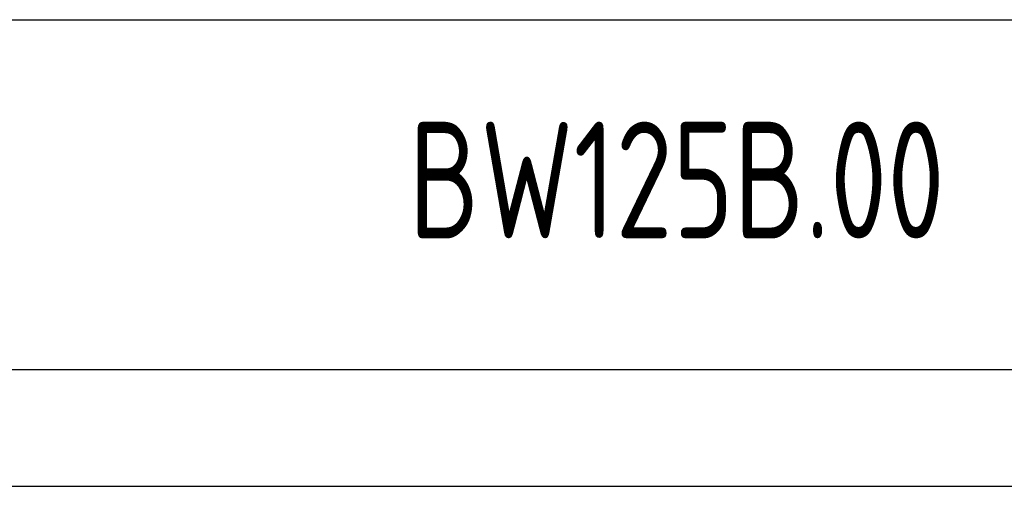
# Model space of a CAD drawing. Header units: millimetres. Extents: x -33 to 494, y -6 to 365.
# Tile 5 of 9: x 415 to 467, y -6 to 19. Entities that reach past the tile are written whole.
import ezdxf
from ezdxf.enums import TextEntityAlignment as Align

# ---------------------------------------------------------------- set-up
doc = ezdxf.new("R2010")
doc.units = ezdxf.units.MM
doc.header["$LTSCALE"] = 12.5
for name, color, linetype in [('1轮廓实线层', 7, 'Continuous'), ('2细线层', 4, 'Continuous'), ('6文字层', 3, 'Continuous'), ('图框层', 7, 'Continuous')]:
    doc.layers.add(name, color=color, linetype=linetype)
doc.styles.add('PC_TEXTSTYLE', font='isocp.shx', dxfattribs={"width": 0.8, "bigfont": 'hzfs.shx'})

# ---------------------------------------------------------------- blocks, each defined once
blk = doc.blocks.new('PC_TITLE_BLOCK')
at = {"layer": '1轮廓实线层'}
for p, q in [((-60, 15), (0, 15)), ((-180, 0), (0, 0))]:
    blk.add_line(p, q, dxfattribs=at)
at = {"layer": '6文字层', "style": 'PC_TEXTSTYLE', "flags": 8}
for tag, height, width, p, p2 in [('产品名称或材料标记', 7, 0.600652, (-113.463, 28.635), (-66.422, 28.635)), ('图样名称', 5, 2.004495, (-54.785, 19.978), (-5.268, 19.978)), ('标准化', 3.5, 1.023147, (-133.835, 15.372), (-120.752, 15.372)), ('重量', 3.5, 1.408247, (-88.457, 7.542), (-76.549, 7.542)), ('比例', 3.5, 1.385287, (-73.354, 7.542), (-61.929, 7.542)), ('图样代号', 5, 2.006536, (-54.785, 5.63), (-5.516, 5.63)), ('审核', 3.5, 1.579393, (-163.989, 5.367), (-150.634, 5.367)), ('工艺', 3.5, 1.621807, (-164.21, 0.371), (-150.891, 0.371)), ('日期', 3.5, 1.560088, (-133.835, 0.371), (-120.752, 0.371)), ('共几页', 3.5, 0.557144, (-108.073, 0.625), (-101.045, 0.625))]:
    blk.add_attdef(tag, text='', height=height, dxfattribs=dict(at, width=width)).set_placement(p, p2, align=Align.FIT)
at = {"layer": '6文字层', "style": 'PC_TEXTSTYLE', "width": 9.905045, "flags": 8}
blk.add_attdef('设计', text='', height=3.5, rotation=358.4644, dxfattribs=at).set_placement((-164.229, 15.372), (-150.367, 15), align=Align.FIT)
at = {"layer": '6文字层', "color": 3, "style": 'PC_TEXTSTYLE', "width": 0.56476, "flags": 8}
blk.add_attdef('第几页', text='', height=3.5, dxfattribs=at).set_placement((-78.287, 0.753), (-71.163, 0.753), align=Align.FIT)
at = {"layer": '6文字层', "ltscale": 10, "style": 'PC_TEXTSTYLE', "flags": 1}
blk.add_attdef('图纸张数', (-58.679, -0.492), '', height=2.5, dxfattribs=at)

msp = doc.modelspace()

# ---------------------------------------------------------------- linework, layer by layer
at = {"layer": '2细线层'}
msp.add_line((-31.25, -6.25), (493.75, -6.25), dxfattribs=at)
at = {"layer": '图框层'}
msp.add_line((0, 0), (487.5, 0), dxfattribs=at)

# ---------------------------------------------------------------- block references
ref = msp.add_blockref('PC_TITLE_BLOCK', (487.5, 0), dxfattribs=dict(at, xscale=1.25, yscale=1.25, zscale=1.25))
ref.add_attrib('图样代号', 'BW125B.00', dxfattribs={"layer": '6文字层', "height": 6.25, "style": 'PC_TEXTSTYLE', "width": 0.8}).set_placement((449.812, 7.038), align=Align.CENTER)

doc.saveas('drawing.dxf')
